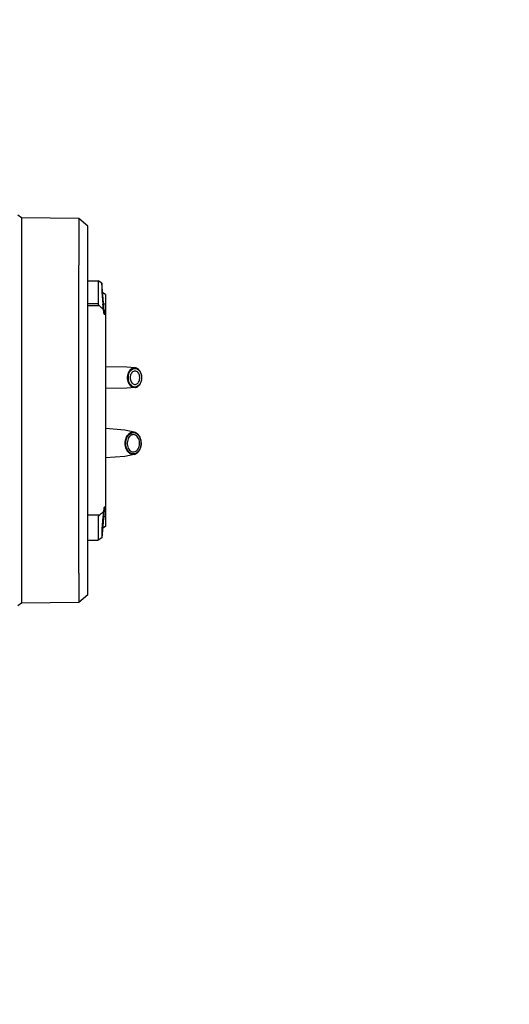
# Model space of a CAD drawing. Header units: millimetres. Extents: x 178516 to 426772, y -178579 to -115871.
# Tile 211 of 256: x 317341 to 317528, y -131971 to -131596. Entities that reach past the tile are written whole.
import ezdxf
from ezdxf import colors
from ezdxf.entities.mleader import LeaderData, LeaderLine
from ezdxf.math import Vec2, Vec3

# ---------------------------------------------------------------- set-up
doc = ezdxf.new("R2010")
doc.units = ezdxf.units.MM
doc.header["$MEASUREMENT"] = 0
doc.layers.get('0').update_dxf_attribs({"color": 252, "lineweight": 5})
doc.layers.add('EC-MTR_250-0_7OBJ', color=7, linetype='Continuous')
doc.layers.add('IS_centrale', color=7, linetype='Continuous', lineweight=13)
doc.layers.add('IS_opisy', color=7, linetype='Continuous', lineweight=35)
doc.styles.add('WE11', font='simplex.shx', dxfattribs={"width": 0.7})

# ---------------------------------------------------------------- blocks, each defined once
blk = doc.blocks.new('VVS030s_FLX1_250_0.38kW_2.00x2v2_t')
at = {"layer": 'EC-MTR_250-0_7OBJ', "color": 7, "linetype": 'Continuous'}
for p, q in [((242.27, 338.61), (240.97, 339.62)), ((264.17, 338.3), (242.27, 338.61)), ((242.27, 191.61), (242.27, 338.61)), ((264.17, 327.12), (264.17, 338.3)), ((267.67, 335.46), (264.17, 338.3)), ((267.67, 335.46), (267.67, 194.76)), ((264.17, 327.12), (264.17, 209.62)), ((267.67, 314.61), (271.51, 314.61)), ((272.92, 313.66), (271.51, 314.61)), ((271.51, 305.75), (271.51, 314.61)), ((272.92, 310.28), (272.92, 313.66)), ((273.87, 303.11), (272.92, 313.66)), ((274.37, 309.37), (272.92, 310.28)), ((273.37, 305.66), (272.92, 310.28)), ((274.37, 220.84), (274.37, 309.37)), ((272.06, 304.99), (267.67, 304.99)), ((274.37, 305.66), (273.37, 305.66)), ((273.86, 301.86), (274.37, 301.86)), ((273.87, 303.11), (274.37, 303.11)), ((273.87, 302.03), (273.87, 303.11)), ((274.37, 302.03), (273.87, 302.03)), ((281.68, 282.6), (274.37, 283.21)), ((285.33, 281.83), (281.68, 282.6)), ((281.68, 272.61), (274.37, 272)), ((285.33, 273.38), (281.68, 272.61)), ((282.44, 256.61), (274.37, 256.7)), ((285.6, 256.36), (282.44, 256.61)), ((282.44, 248.61), (274.37, 248.51)), ((285.6, 248.85), (282.44, 248.61)), ((273.87, 227.11), (272.92, 216.56)), ((273.86, 228.35), (274.37, 228.35)), ((274.37, 228.18), (273.87, 228.18)), ((273.87, 227.11), (273.87, 228.18)), ((273.87, 227.11), (274.37, 227.11)), ((272.06, 225.22), (267.67, 225.22)), ((271.51, 224.46), (267.67, 224.46)), ((271.51, 215.61), (271.51, 224.46)), ((272.92, 219.93), (273.37, 224.55)), ((274.37, 224.55), (273.37, 224.55)), ((274.37, 220.84), (272.92, 219.93)), ((272.92, 216.56), (272.92, 219.93)), ((267.67, 215.61), (271.51, 215.61)), ((272.92, 216.56), (271.51, 215.61)), ((264.17, 191.91), (264.17, 209.62)), ((242.27, 191.61), (240.97, 190.59)), ((264.17, 191.91), (242.27, 191.61)), ((267.67, 194.76), (264.17, 191.91))]:
    blk.add_line(p, q, dxfattribs=at)
for points, knots in [([(272.06, 304.99), (271.98, 305.06), (271.84, 305.19), (271.67, 305.39), (271.55, 305.57), (271.51, 305.7), (271.51, 305.75)], [0, 0, 0, 0, 0.319398, 0.601759, 0.834584, 1, 1, 1, 1]), ([(272.06, 304.99), (272.34, 304.75), (272.88, 304.27), (273.66, 303.54), (274.14, 303.04), (274.37, 302.8)], [0, 0, 0, 0, 0.349841, 0.683324, 1, 1, 1, 1]), ([(273.86, 301.86), (273.8, 301.86), (273.82, 302.21), (273.68, 302.59), (273.62, 303.45), (273.48, 304.46), (273.41, 305.24), (273.37, 305.66)], [0, 0, 0, 0, 0.046685, 0.179727, 0.392239, 0.671247, 1, 1, 1, 1]), ([(273.86, 301.86), (273.86, 301.86), (273.87, 301.9), (273.87, 301.94), (273.87, 302), (273.87, 302.03)], [0, 0, 0, 0, 0.123622, 0.454229, 1, 1, 1, 1]), ([(287.11, 274.71), (287.31, 275.03), (287.65, 275.73), (287.91, 276.88), (287.93, 278.09), (287.72, 279.26), (287.28, 280.31), (286.65, 281.15), (285.86, 281.71), (284.97, 281.94), (284.07, 281.79), (283.25, 281.29), (282.83, 280.78), (282.64, 280.5)], [0, 0, 0, 0, 0.096874, 0.19993, 0.305503, 0.409394, 0.507756, 0.598012, 0.679816, 0.755804, 0.831198, 0.911513, 1, 1, 1, 1]), ([(287.13, 274.85), (287.32, 275.15), (287.64, 275.82), (287.89, 276.91), (287.91, 278.06), (287.71, 279.17), (287.3, 280.17), (286.7, 280.97), (285.95, 281.52), (285.1, 281.74), (284.24, 281.6), (283.45, 281.12), (283.04, 280.64), (282.87, 280.36)], [0, 0, 0, 0, 0.097229, 0.200225, 0.304989, 0.408185, 0.506566, 0.596683, 0.678493, 0.754378, 0.829889, 0.910858, 1, 1, 1, 1]), ([(285.33, 281.83), (285.52, 281.79), (285.89, 281.66), (286.4, 281.34), (286.85, 280.9), (287.25, 280.36), (287.56, 279.73), (287.79, 279.03), (287.93, 278.29), (287.96, 277.53), (287.91, 276.77), (287.75, 276.04), (287.51, 275.35), (287.28, 274.93), (287.15, 274.74)], [0, 0, 0, 0, 0.067602, 0.138757, 0.214246, 0.29444, 0.378844, 0.466705, 0.557015, 0.648457, 0.739745, 0.829515, 0.916572, 1, 1, 1, 1]), ([(282.64, 280.5), (282.44, 280.19), (282.11, 279.48), (281.85, 278.33), (281.82, 277.12), (282.04, 275.95), (282.47, 274.91), (283.1, 274.06), (283.89, 273.5), (284.78, 273.27), (285.69, 273.42), (286.5, 273.93), (286.93, 274.43), (287.11, 274.71)], [0, 0, 0, 0, 0.096874, 0.19993, 0.305503, 0.409394, 0.507756, 0.598012, 0.679816, 0.755804, 0.831198, 0.911513, 1, 1, 1, 1]), ([(282.87, 280.36), (282.67, 280.07), (282.35, 279.39), (282.11, 278.3), (282.08, 277.15), (282.28, 276.04), (282.7, 275.04), (283.3, 274.24), (284.04, 273.69), (284.89, 273.47), (285.76, 273.61), (286.54, 274.09), (286.95, 274.57), (287.13, 274.85)], [0, 0, 0, 0, 0.097229, 0.200225, 0.304989, 0.408185, 0.506566, 0.596683, 0.678493, 0.754378, 0.829889, 0.910858, 1, 1, 1, 1]), ([(286.72, 275.37), (286.56, 275.13), (286.2, 274.71), (285.48, 274.32), (284.71, 274.27), (283.98, 274.57), (283.37, 275.16), (282.92, 275.97), (282.67, 276.92), (282.63, 277.95), (282.82, 278.95), (283.1, 279.57), (283.27, 279.84)], [0, 0, 0, 0, 0.097669, 0.184957, 0.26738, 0.351413, 0.443873, 0.547123, 0.658814, 0.77509, 0.891158, 1, 1, 1, 1]), ([(283.27, 279.84), (283.43, 280.08), (283.8, 280.5), (284.51, 280.89), (285.29, 280.94), (286.02, 280.64), (286.62, 280.05), (287.07, 279.24), (287.33, 278.29), (287.36, 277.26), (287.18, 276.26), (286.9, 275.64), (286.72, 275.37)], [0, 0, 0, 0, 0.097669, 0.184957, 0.26738, 0.351413, 0.443873, 0.547123, 0.658814, 0.77509, 0.891158, 1, 1, 1, 1]), ([(287.15, 274.74), (287.04, 274.56), (286.79, 274.24), (286.35, 273.83), (285.86, 273.54), (285.51, 273.42), (285.33, 273.38)], [0, 0, 0, 0, 0.271165, 0.527238, 0.769171, 1, 1, 1, 1]), ([(283.72, 255.46), (283.5, 255.19), (283.12, 254.55), (282.81, 253.47), (282.75, 252.31), (282.94, 251.17), (283.37, 250.16), (284, 249.38), (284.8, 248.89), (285.68, 248.79), (286.54, 249.1), (286.99, 249.51), (287.19, 249.75)], [0, 0, 0, 0, 0.103336, 0.215227, 0.331213, 0.445759, 0.5537, 0.651704, 0.739815, 0.822462, 0.907092, 1, 1, 1, 1]), ([(287.19, 249.75), (287.41, 250.02), (287.79, 250.66), (288.09, 251.74), (288.16, 252.91), (287.97, 254.04), (287.54, 255.05), (286.91, 255.83), (286.11, 256.32), (285.22, 256.42), (284.37, 256.11), (283.92, 255.7), (283.72, 255.46)], [0, 0, 0, 0, 0.103336, 0.215227, 0.331213, 0.445759, 0.5537, 0.651704, 0.739815, 0.822462, 0.907092, 1, 1, 1, 1]), ([(287.23, 249.9), (287.44, 250.16), (287.8, 250.77), (288.09, 251.79), (288.15, 252.89), (287.97, 253.96), (287.57, 254.91), (286.97, 255.65), (286.23, 256.11), (285.39, 256.22), (284.57, 255.93), (284.13, 255.54), (283.94, 255.31)], [0, 0, 0, 0, 0.104308, 0.216413, 0.331073, 0.444564, 0.55241, 0.650328, 0.737969, 0.820429, 0.905908, 1, 1, 1, 1]), ([(285.6, 256.36), (285.77, 256.35), (286.1, 256.28), (286.58, 256.05), (287.01, 255.71), (287.39, 255.27), (287.71, 254.74), (287.95, 254.14), (288.11, 253.5), (288.18, 252.82), (288.17, 252.14), (288.06, 251.48), (287.87, 250.85), (287.61, 250.27), (287.37, 249.93), (287.24, 249.77)], [0, 0, 0, 0, 0.06201, 0.126659, 0.195029, 0.267751, 0.344681, 0.425341, 0.50868, 0.593641, 0.678954, 0.763369, 0.845657, 0.924735, 1, 1, 1, 1]), ([(283.94, 255.31), (283.73, 255.05), (283.38, 254.44), (283.09, 253.42), (283.03, 252.32), (283.21, 251.25), (283.61, 250.3), (284.2, 249.56), (284.95, 249.1), (285.79, 248.99), (286.6, 249.28), (287.04, 249.67), (287.23, 249.9)], [0, 0, 0, 0, 0.104308, 0.216413, 0.331073, 0.444564, 0.55241, 0.650328, 0.737969, 0.820429, 0.905908, 1, 1, 1, 1]), ([(286.76, 250.67), (286.61, 250.49), (286.27, 250.18), (285.61, 250), (284.95, 250.16), (284.4, 250.62), (283.99, 251.3), (283.77, 252.12), (283.76, 253.01), (283.96, 253.84), (284.24, 254.34), (284.41, 254.54)], [0, 0, 0, 0, 0.10324, 0.19602, 0.287207, 0.387901, 0.502505, 0.626713, 0.757487, 0.884132, 1, 1, 1, 1]), ([(284.41, 254.54), (284.55, 254.71), (284.86, 254.99), (285.44, 255.19), (286.03, 255.12), (286.57, 254.8), (287, 254.27), (287.29, 253.59), (287.42, 252.83), (287.38, 252.04), (287.17, 251.29), (286.92, 250.85), (286.76, 250.67)], [0, 0, 0, 0, 0.093693, 0.178379, 0.260085, 0.347313, 0.445015, 0.552578, 0.666232, 0.781917, 0.895202, 1, 1, 1, 1]), ([(287.24, 249.77), (287.13, 249.64), (286.9, 249.4), (286.49, 249.11), (286.06, 248.92), (285.75, 248.86), (285.6, 248.85)], [0, 0, 0, 0, 0.269451, 0.524095, 0.76617, 1, 1, 1, 1]), ([(272.06, 225.22), (272.34, 225.46), (272.88, 225.95), (273.66, 226.68), (274.14, 227.17), (274.37, 227.41)], [0, 0, 0, 0, 0.349841, 0.683324, 1, 1, 1, 1]), ([(273.86, 228.35), (273.8, 228.35), (273.82, 228), (273.68, 227.62), (273.62, 226.76), (273.48, 225.75), (273.41, 224.97), (273.37, 224.55)], [0, 0, 0, 0, 0.046768, 0.179808, 0.392014, 0.671185, 1, 1, 1, 1]), ([(273.87, 228.18), (273.87, 228.21), (273.87, 228.27), (273.87, 228.31), (273.86, 228.35), (273.86, 228.35)], [0, 0, 0, 0, 0.545768, 0.876373, 1, 1, 1, 1]), ([(271.51, 224.46), (271.51, 224.52), (271.55, 224.64), (271.67, 224.83), (271.85, 225.03), (271.98, 225.15), (272.06, 225.22)], [0, 0, 0, 0, 0.169271, 0.404105, 0.685348, 1, 1, 1, 1])]:
    blk.add_open_spline(points, degree=3, knots=knots, dxfattribs=at)
blk = doc.blocks.new('A$C680519BF')
blk.add_blockref('VVS030s_FLX1_250_0.38kW_2.00x2v2_t', (-1100, 89.5))

msp = doc.modelspace()

# ---------------------------------------------------------------- block references
at = {"layer": 'IS_centrale', "xscale": -1, "rotation": 180}
msp.add_blockref('A$C680519BF', (318199.76, -131390.16), dxfattribs=at)

# ---------------------------------------------------------------- leaders
at = {"layer": 'IS_opisy', "ltscale": 5}
ml = msp.add_multileader_mtext('Standard', dxfattribs=at)
ml.set_content('{\\fArial|b0|i0|c238|p34;Zamontować tłumik akustyczny}', color=256, style='WE11')
ml.set_leader_properties(color=256)
ml.build(insert=Vec2(0, 0))
ml.multileader.update_dxf_attribs({"text_left_attachment_type": 2, "text_right_attachment_type": 2, "dogleg_length": 500, "arrow_head_size": 0})
ctx = ml.context
ctx.base_point, ctx.char_height, ctx.arrow_head_size, ctx.landing_gap_size, ctx.plane_origin = Vec3(316033.13, -128558.22), 168, 0, 84, Vec3(344042.87, -129085)
ctx.left_attachment, ctx.right_attachment = 2, 2
notes = []
notes.append((ctx, [(0, (1, 1, 0), (318949.25, -128558.22), (-1, 0), 479.47, [(0, [(318972.83, -131971.22)], 0, [])])]))
ctx.mtext.insert, ctx.mtext.width, ctx.mtext.defined_height, ctx.mtext.flow_direction = Vec3(316117.13, -128449.07), 3785.8517, 1430.61, 5
for ctx, leaders in notes:
    for number, flags, end, landing, length, lines in leaders:
        leader = LeaderData()
        leader.index, (leader.has_last_leader_line, leader.has_dogleg_vector, leader.attachment_direction) = number, flags
        leader.last_leader_point, leader.dogleg_vector, leader.dogleg_length = Vec3(end), Vec3(landing), length
        for number, points, colour, breaks in lines:
            line = LeaderLine()
            line.index, line.vertices, line.color, line.breaks = number, Vec3.list(points), colors.encode_raw_color(colour), breaks
            leader.lines.append(line)
        ctx.leaders.append(leader)

doc.saveas('drawing.dxf')
